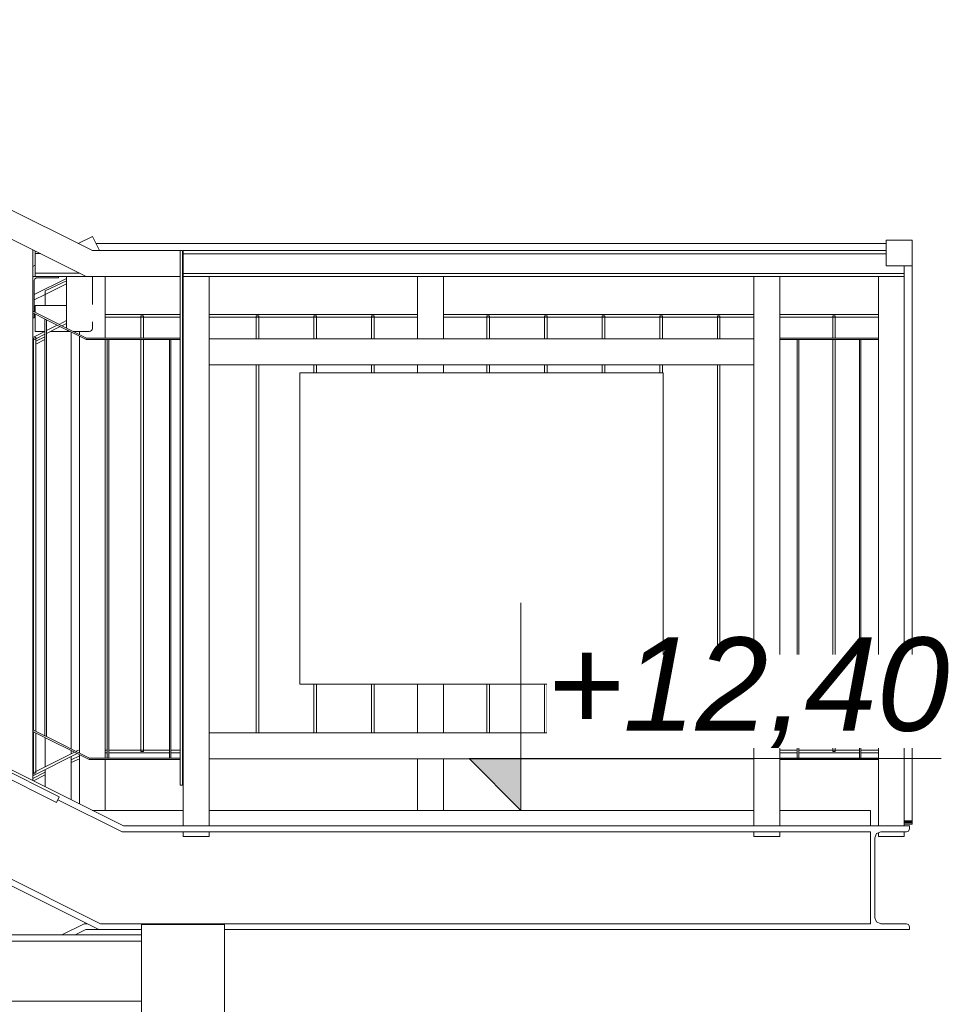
# Model space of a CAD drawing. Header units: centimetres. Extents: x -1103 to 10505, y -997 to 1780.
# Tile 102 of 102: x 10320 to 10498, y 781 to 971. Entities that reach past the tile are written whole.
import ezdxf

# ---------------------------------------------------------------- set-up
doc = ezdxf.new("R2010")
doc.units = ezdxf.units.CM
doc.header["$LTSCALE"] = 0.1
doc.header["$MEASUREMENT"] = 0
doc.linetypes.add('Wipeout_Contour', pattern=[1000, 0, -1000])
for name, color, linetype in [('2_barierki.ISTN', 7, 'Continuous'), ('2_kładka_IFC.K_IR', 7, 'Continuous'), ('2_lądowisko_IFC.ISTN', 7, 'Continuous'), ('3_lądowisko.K_IR', 7, 'Continuous'), ('5_wymiary.K_IR', 7, 'Continuous')]:
    doc.layers.add(name, color=color, linetype=linetype)
doc.styles.add('GENERATED_STYLE_3', font='txt')

# ---------------------------------------------------------------- blocks, each defined once
blk = doc.blocks.new('ElemPrzekroju_731_2', base_point=(10358.23, -421.51))
at = {"layer": '2_lądowisko_IFC.ISTN', "color": 252, "linetype": 'Continuous', "lineweight": 9}
for p, q in [((10340.1, 815.49), (10088.63, 941.22)), ((10335.38, 795.49), (10066.81, 929.77)), ((10335.65, 796.64), (10068.06, 930.43)), ((10339.82, 814.34), (10327.43, 820.54)), ((10334.1, 818.49), (10351.61, 818.49)), ((10356.61, 818.49), (10461.61, 818.49)), ((10466.61, 818.49), (10484.1, 818.49)), ((10484.1, 815.49), (10484.1, 818.49)), ((10340.1, 815.49), (10484.1, 815.49)), ((10491.6, 815.49), (10484.1, 815.49)), ((10491.42, 814.51), (10491.6, 814.94)), ((10491.6, 814.94), (10491.6, 815.49)), ((10339.82, 814.34), (10484.1, 814.34)), ((10484.1, 814.34), (10484.1, 796.64)), ((10484.95, 813.19), (10485.28, 814)), ((10484.95, 797.79), (10484.95, 813.19)), ((10485.28, 814), (10486.1, 814.34)), ((10486.1, 814.34), (10491, 814.34)), ((10491, 814.34), (10491.42, 814.51)), ((10485.28, 796.97), (10484.95, 797.79)), ((10332.55, 796.64), (10328.25, 794.49)), ((10332.55, 796.64), (10333.08, 796.64)), ((10335.65, 796.64), (10484.1, 796.64)), ((10343.6, 796.49), (10343.6, 108.73)), ((10359.6, 796.49), (10343.6, 796.49)), ((10359.6, 796.49), (10359.6, 106.25)), ((10486.1, 796.64), (10485.28, 796.97)), ((10491, 796.64), (10486.1, 796.64)), ((10491.42, 796.46), (10491, 796.64)), ((10491.6, 796.04), (10491.42, 796.46)), ((10491.6, 795.49), (10491.6, 796.04)), ((9824.6, 794.49), (10343.6, 794.49)), ((10332.82, 795.49), (10330.82, 794.49)), ((10332.82, 795.49), (10335.38, 795.49)), ((10335.38, 795.49), (10343.6, 795.49)), ((10359.6, 795.49), (10484.1, 795.49)), ((10484.1, 795.49), (10491.6, 795.49)), ((9824.6, 793.29), (10343.6, 793.29)), ((9824.6, 781.69), (10343.6, 781.69))]:
    blk.add_line(p, q, dxfattribs=at)
blk = doc.blocks.new('ElemPrzekroju_872_2', base_point=(10358.23, -421.51))
at = {"layer": '2_barierki.ISTN', "color": 252, "linetype": 'Continuous', "lineweight": 0}
for p, q in [((10325.03, 918.01), (10329.11, 920.05)), ((10322.91, 916.95), (10325.03, 918.01)), ((10311.26, 911.13), (10317.61, 914.3)), ((10301.77, 906.38), (10310.96, 910.98)), ((10299.26, 905.13), (10301.77, 906.38)), ((10296.77, 903.88), (10298.96, 904.98)), ((10287.26, 899.13), (10296.77, 903.88)), ((10275.26, 893.13), (10286.96, 898.98)), ((10263.26, 887.13), (10274.96, 892.98)), ((10251.26, 881.13), (10262.96, 886.98)), ((10239.89, 875.44), (10250.96, 880.98)), ((10236.6, 873.8), (10239.53, 875.26)), ((10201.77, 856.38), (10207.68, 859.34)), ((10196.77, 853.88), (10201.77, 856.38)), ((10136.6, 823.8), (10196.77, 853.88)), ((10101.77, 806.38), (10131.6, 821.3)), ((10096.77, 803.88), (10101.77, 806.38)), ((10077.98, 794.49), (10096.77, 803.88)), ((10036.6, 773.8), (10049.98, 780.49)), ((10024.71, 767.85), (10031.6, 771.3)), ((10023.22, 767.5), (10024.71, 767.85)), ((10003.53, 762.85), (10007.14, 764.66)), ((10003.53, 762.85), (10007.1, 763.7))]:
    blk.add_line(p, q, dxfattribs=at)
blk = doc.blocks.new('ElemPrzekroju_873_2', base_point=(10358.23, -421.51))
at = {"layer": '2_barierki.ISTN', "color": 252, "linetype": 'Continuous', "lineweight": 0}
for p, q in [((10322.61, 824.67), (10325.03, 825.88)), ((10322.73, 824.17), (10325.03, 825.32)), ((10263.36, 794.49), (10296.77, 811.2)), ((10288.41, 807.57), (10296.77, 811.75)), ((10277.3, 802.02), (10287.91, 807.32)), ((10287.91, 807.32), (10288.41, 807.57)), ((10266.19, 796.46), (10276.8, 801.77)), ((10276.8, 801.77), (10277.3, 802.02)), ((10262.24, 794.49), (10265.69, 796.21)), ((10265.69, 796.21), (10266.19, 796.46)), ((10201.77, 763.7), (10231.6, 778.61)), ((10221.75, 774.24), (10231.6, 779.17)), ((10210.63, 768.68), (10221.25, 773.99)), ((10221.25, 773.99), (10221.75, 774.24)), ((10201.77, 764.25), (10210.13, 768.43)), ((10210.13, 768.43), (10210.63, 768.68)), ((10188.41, 757.57), (10196.77, 761.75)), ((10136.6, 731.11), (10196.77, 761.2)), ((10177.3, 752.02), (10187.91, 757.32)), ((10187.91, 757.32), (10188.41, 757.57)), ((10176.8, 751.77), (10177.3, 752.02)), ((10166.19, 746.46), (10176.8, 751.77)), ((10165.69, 746.21), (10166.19, 746.46)), ((10155.08, 740.91), (10165.69, 746.21)), ((10143.97, 735.35), (10154.58, 740.66)), ((10154.58, 740.66), (10155.08, 740.91)), ((10136.6, 731.67), (10143.47, 735.1)), ((10143.47, 735.1), (10143.97, 735.35)), ((10103.74, 714.68), (10131.6, 728.61)), ((10121.75, 724.24), (10131.6, 729.17)), ((10110.63, 718.68), (10121.25, 723.99)), ((10121.25, 723.99), (10121.75, 724.24)), ((10103.18, 714.96), (10110.13, 718.43)), ((10110.13, 718.43), (10110.63, 718.68)), ((10089.13, 707.93), (10095.66, 711.2)), ((10089.68, 707.65), (10096.22, 710.92)), ((10084.59, 705.66), (10086.97, 706.85)), ((10084.59, 705.1), (10087.53, 706.57)), ((10087.53, 707.13), (10087.91, 707.32)), ((10087.91, 707.32), (10088.41, 707.57)), ((10088.09, 706.85), (10089.13, 707.37)), ((10088.41, 707.57), (10088.57, 707.65)), ((10082.16, 704.45), (10084.09, 705.41)), ((10082.16, 703.89), (10084.09, 704.85)), ((10073.48, 699.55), (10081.66, 703.64)), ((10077.3, 702.02), (10081.66, 704.2)), ((10073.48, 700.11), (10076.8, 701.77)), ((10076.8, 701.77), (10077.3, 702.02)), ((10062.37, 693.99), (10068.3, 696.96)), ((10066.19, 696.46), (10068.3, 697.52)), ((10062.37, 694.55), (10065.69, 696.21)), ((10065.69, 696.21), (10066.19, 696.46)), ((10059.94, 693.34), (10061.87, 694.3)), ((10059.94, 692.78), (10061.87, 693.74)), ((10051.26, 688.44), (10059.44, 692.53)), ((10055.08, 690.91), (10059.44, 693.09)), ((10051.26, 689), (10054.58, 690.66)), ((10054.58, 690.66), (10055.08, 690.91)), ((10043.97, 685.35), (10048.32, 687.53)), ((10048.82, 687.78), (10050.76, 688.75)), ((10048.82, 687.22), (10050.76, 688.19)), ((10040.14, 682.88), (10048.32, 686.97)), ((10040.14, 683.44), (10043.47, 685.1)), ((10043.47, 685.1), (10043.97, 685.35)), ((10036.6, 681.67), (10037.21, 681.97)), ((10037.71, 682.22), (10039.64, 683.19)), ((10037.71, 681.67), (10039.64, 682.63)), ((10036.6, 681.11), (10037.21, 681.42)), ((10029.03, 677.88), (10031.6, 679.17)), ((10029.03, 677.33), (10031.6, 678.61)), ((10021.75, 674.24), (10026.1, 676.42)), ((10026.6, 676.67), (10028.53, 677.63)), ((10026.6, 676.11), (10028.53, 677.08)), ((10017.92, 671.77), (10026.1, 675.86)), ((10021.25, 673.99), (10021.75, 674.24)), ((10017.92, 672.33), (10021.25, 673.99)), ((10012.1, 669.42), (10014.99, 670.86)), ((10015.49, 671.11), (10017.42, 672.08)), ((10015.49, 670.55), (10017.42, 671.52)), ((10012.1, 668.86), (10014.99, 670.3))]:
    blk.add_line(p, q, dxfattribs=at)
blk = doc.blocks.new('ElemPrzekroju_874_2', base_point=(10358.23, -421.51))
at = {"layer": '2_barierki.ISTN', "color": 252, "linetype": 'Continuous', "lineweight": 0}
for p, q in [((10323.24, 908.99), (10324.96, 909.85)), ((10322.61, 908.67), (10322.74, 908.74)), ((10322.61, 908.11), (10322.74, 908.18)), ((10323.24, 908.43), (10324.96, 909.29)), ((10312.12, 903.43), (10317.61, 906.17)), ((10312.12, 902.87), (10317.61, 905.61)), ((10301.77, 898.25), (10310.96, 902.85)), ((10310.13, 901.88), (10310.63, 902.13)), ((10310.63, 902.13), (10310.96, 902.29)), ((10311.26, 903), (10311.62, 903.18)), ((10311.26, 902.44), (10311.62, 902.62)), ((10301.77, 897.7), (10310.13, 901.88)), ((10289.9, 892.32), (10296.77, 895.75)), ((10289.9, 891.76), (10296.77, 895.2)), ((10278.79, 886.76), (10286.96, 890.85)), ((10287.26, 891), (10289.4, 892.07)), ((10287.26, 890.44), (10287.91, 890.76)), ((10287.91, 890.76), (10288.41, 891.01)), ((10288.41, 891.01), (10289.4, 891.51)), ((10278.79, 886.2), (10286.96, 890.29)), ((10275.26, 885), (10278.29, 886.51)), ((10275.26, 884.44), (10276.8, 885.21)), ((10276.8, 885.21), (10277.3, 885.46)), ((10277.3, 885.46), (10278.29, 885.95)), ((10267.68, 881.21), (10274.96, 884.85)), ((10267.68, 880.65), (10274.96, 884.29)), ((10263.26, 879), (10267.18, 880.96)), ((10263.26, 878.44), (10265.69, 879.65)), ((10265.69, 879.65), (10266.19, 879.9)), ((10266.19, 879.9), (10267.18, 880.4)), ((10256.57, 875.65), (10262.96, 878.85)), ((10256.57, 875.09), (10262.96, 878.29)), ((10251.26, 873), (10256.07, 875.4)), ((10251.26, 872.44), (10254.58, 874.1)), ((10254.58, 874.1), (10255.08, 874.35)), ((10255.08, 874.35), (10256.07, 874.84)), ((10248.02, 871.38), (10250.96, 872.85)), ((10248.58, 871.1), (10250.96, 872.29)), ((10238.17, 866.45), (10244.96, 869.85)), ((10245.46, 870.1), (10247.66, 871.2)), ((10245.46, 869.54), (10248.22, 870.92)), ((10238.73, 866.17), (10243.47, 868.54)), ((10243.47, 868.54), (10243.97, 868.79)), ((10243.97, 868.79), (10244.96, 869.29)), ((10212.12, 853.43), (10215.81, 855.27)), ((10212.12, 852.87), (10216.37, 854.99)), ((10201.77, 848.25), (10211.62, 853.18)), ((10201.77, 847.7), (10210.13, 851.88)), ((10210.13, 851.88), (10210.63, 852.13)), ((10210.63, 852.13), (10211.62, 852.62)), ((10189.9, 842.32), (10196.77, 845.75)), ((10189.9, 841.76), (10196.77, 845.2)), ((10178.79, 836.76), (10189.4, 842.07)), ((10188.41, 841.01), (10189.4, 841.51)), ((10178.79, 836.2), (10187.91, 840.76)), ((10187.91, 840.76), (10188.41, 841.01)), ((10167.68, 831.21), (10178.29, 836.51)), ((10177.3, 835.46), (10178.29, 835.95)), ((10167.68, 830.65), (10176.8, 835.21)), ((10176.8, 835.21), (10177.3, 835.46)), ((10156.57, 825.65), (10167.18, 830.96)), ((10165.69, 829.65), (10166.19, 829.9)), ((10166.19, 829.9), (10167.18, 830.4)), ((10156.57, 825.09), (10165.69, 829.65)), ((10145.46, 820.1), (10156.07, 825.4)), ((10154.58, 824.1), (10155.08, 824.35)), ((10155.08, 824.35), (10156.07, 824.84)), ((10145.46, 819.54), (10154.58, 824.1)), ((10136.6, 815.67), (10144.96, 819.85)), ((10136.6, 815.11), (10143.47, 818.54)), ((10143.47, 818.54), (10143.97, 818.79)), ((10143.97, 818.79), (10144.96, 819.29)), ((10123.24, 808.99), (10131.6, 813.17)), ((10123.24, 808.43), (10131.6, 812.61)), ((10112.12, 803.43), (10122.74, 808.74)), ((10112.12, 802.87), (10121.25, 807.43)), ((10121.25, 807.43), (10121.75, 807.68)), ((10121.75, 807.68), (10122.74, 808.18)), ((10101.77, 798.25), (10111.62, 803.18)), ((10101.77, 797.7), (10110.13, 801.88)), ((10110.13, 801.88), (10110.63, 802.13)), ((10110.63, 802.13), (10111.62, 802.62)), ((10094.24, 794.49), (10096.77, 795.75)), ((10095.36, 794.49), (10096.77, 795.2)), ((10056.57, 775.65), (10066.24, 780.49)), ((10056.57, 775.09), (10065.69, 779.65)), ((10065.69, 779.65), (10066.19, 779.9)), ((10066.19, 779.9), (10067.18, 780.4)), ((10045.46, 770.1), (10056.07, 775.4)), ((10055.08, 774.35), (10056.07, 774.84)), ((10045.46, 769.54), (10054.58, 774.1)), ((10054.58, 774.1), (10055.08, 774.35)), ((10036.6, 765.67), (10044.96, 769.85)), ((10043.97, 768.79), (10044.96, 769.29)), ((10036.6, 765.11), (10043.47, 768.54)), ((10043.47, 768.54), (10043.97, 768.79)), ((10023.24, 758.99), (10031.6, 763.17)), ((10023.24, 758.43), (10031.6, 762.61)), ((10018.88, 756.81), (10022.74, 758.74)), ((10021.75, 757.68), (10022.74, 758.18)), ((10019.44, 756.53), (10021.25, 757.43)), ((10021.25, 757.43), (10021.75, 757.68)), ((10012.12, 752.87), (10012.22, 752.92)), ((10012.22, 752.92), (10012.22, 752.92))]:
    blk.add_line(p, q, dxfattribs=at)
blk = doc.blocks.new('ElemPrzekroju_875_2', base_point=(10358.23, -421.51))
at = {"layer": '2_barierki.ISTN', "color": 252, "linetype": 'Continuous', "lineweight": 0}
for p, q in [((10334.75, 927.85), (10487.1, 927.85)), ((10492.1, 923.4), (10492.1, 927.85)), ((10492.1, 922.85), (10492.1, 923.4)), ((10351.51, 922.85), (10351.61, 922.85))]:
    blk.add_line(p, q, dxfattribs=at)
blk = doc.blocks.new('ElemPrzekroju_903_2', base_point=(10358.23, -421.51))
at = {"layer": '2_barierki.ISTN', "color": 252, "linetype": 'Continuous', "lineweight": 0}
for p, q in [((10331.39, 927.8), (10334.1, 929.17)), ((10334.1, 929.17), (10335.46, 926.45)), ((10322.61, 923.38), (10323.11, 923.63)), ((10322.91, 917.96), (10329.11, 921.07)), ((10314.05, 919.07), (10317.61, 920.86)), ((10299.26, 911.62), (10310.96, 917.51)), ((10311.26, 917.67), (10313.69, 918.89)), ((10311.26, 912.11), (10317.61, 915.29)), ((10299.26, 906.08), (10310.96, 911.95)), ((10287.26, 905.58), (10298.96, 911.47)), ((10287.26, 900.06), (10298.96, 905.93)), ((10275.26, 899.54), (10286.96, 905.43)), ((10263.26, 893.5), (10274.96, 899.39)), ((10275.26, 894.03), (10286.96, 899.91)), ((10251.26, 887.45), (10262.96, 893.34)), ((10263.26, 888.01), (10274.96, 893.88)), ((10239.26, 881.41), (10250.96, 887.3)), ((10251.26, 881.98), (10262.96, 887.86)), ((10233.63, 878.57), (10238.96, 881.26)), ((10239.26, 875.96), (10250.96, 881.83)), ((10232.61, 878.06), (10233.27, 878.4)), ((10223.81, 873.63), (10227.61, 875.54)), ((10236.6, 874.62), (10238.7, 875.68)), ((10066.64, 794.49), (10201.53, 862.41)), ((10136.6, 824.42), (10206.91, 859.72)), ((10076.97, 794.49), (10131.6, 821.91)), ((10011.88, 766.92), (10038.83, 780.49)), ((10036.6, 774.22), (10049.09, 780.49)), ((10013.92, 762.83), (10031.6, 771.71))]:
    blk.add_line(p, q, dxfattribs=at)
blk = doc.blocks.new('ElemPrzekroju_904_2', base_point=(10358.23, -421.51))
at = {"layer": '2_barierki.ISTN', "color": 252, "linetype": 'Continuous', "lineweight": 0}
for p, q in [((10330.97, 829.88), (10331.6, 830.19)), ((10322.61, 825.14), (10331.19, 829.43)), ((10323.24, 826.01), (10330.64, 829.71)), ((10331.53, 829.6), (10331.6, 829.64)), ((10322.61, 825.7), (10322.74, 825.76)), ((10322.74, 825.76), (10323.24, 826.01)), ((10261.3, 794.49), (10299.34, 813.51)), ((10289.9, 809.35), (10298.78, 813.79)), ((10278.79, 803.79), (10289.4, 809.1)), ((10289.4, 809.1), (10289.9, 809.35)), ((10267.68, 798.24), (10278.29, 803.54)), ((10278.29, 803.54), (10278.79, 803.79)), ((10260.18, 794.49), (10267.18, 797.99)), ((10267.18, 797.99), (10267.68, 798.24)), ((10136.6, 732.14), (10231.6, 779.64)), ((10223.24, 776.01), (10231.6, 780.19)), ((10212.12, 770.46), (10222.74, 775.76)), ((10222.74, 775.76), (10223.24, 776.01)), ((10201.01, 764.9), (10211.62, 770.21)), ((10211.62, 770.21), (10212.12, 770.46)), ((10189.9, 759.35), (10200.51, 764.65)), ((10200.51, 764.65), (10201.01, 764.9)), ((10178.79, 753.79), (10189.4, 759.1)), ((10189.4, 759.1), (10189.9, 759.35)), ((10167.68, 748.24), (10178.29, 753.54)), ((10178.29, 753.54), (10178.79, 753.79)), ((10167.18, 747.99), (10167.68, 748.24)), ((10156.57, 742.68), (10167.18, 747.99)), ((10156.07, 742.43), (10156.57, 742.68)), ((10145.46, 737.13), (10156.07, 742.43)), ((10136.6, 732.69), (10144.96, 736.88)), ((10144.96, 736.88), (10145.46, 737.13)), ((10102.71, 715.19), (10131.6, 729.64)), ((10123.24, 726.01), (10131.6, 730.19)), ((10112.12, 720.46), (10122.74, 725.76)), ((10122.74, 725.76), (10123.24, 726.01)), ((10102.15, 715.47), (10111.62, 720.21)), ((10111.62, 720.21), (10112.12, 720.46)), ((10088.66, 708.17), (10095.19, 711.43)), ((10089.9, 709.35), (10094.63, 711.71)), ((10088.1, 708.44), (10089.4, 709.1)), ((10089.4, 709.1), (10089.9, 709.35)), ((10082.16, 705.48), (10084.09, 706.44)), ((10084.59, 706.69), (10085.94, 707.37)), ((10084.59, 706.13), (10086.5, 707.09)), ((10086.5, 707.65), (10087.54, 708.17)), ((10087.06, 707.37), (10088.1, 707.89)), ((10073.48, 700.58), (10081.66, 704.67)), ((10078.79, 703.79), (10081.66, 705.23)), ((10082.16, 704.92), (10084.09, 705.88)), ((10073.48, 701.14), (10078.29, 703.54)), ((10078.29, 703.54), (10078.79, 703.79)), ((10062.37, 695.58), (10067.18, 697.99)), ((10062.37, 695.02), (10068.3, 697.99)), ((10067.18, 697.99), (10067.68, 698.24)), ((10067.68, 698.24), (10068.3, 698.54)), ((10059.94, 694.36), (10061.87, 695.33)), ((10051.26, 689.47), (10059.44, 693.56)), ((10056.57, 692.68), (10059.44, 694.11)), ((10059.94, 693.81), (10061.87, 694.77)), ((10051.26, 690.02), (10056.07, 692.43)), ((10056.07, 692.43), (10056.57, 692.68)), ((10048.82, 688.81), (10050.76, 689.77)), ((10040.14, 683.91), (10048.32, 688)), ((10045.46, 687.13), (10048.32, 688.56)), ((10048.82, 688.25), (10050.76, 689.22)), ((10040.14, 684.47), (10044.96, 686.88)), ((10044.96, 686.88), (10045.46, 687.13)), ((10037.71, 683.25), (10039.64, 684.22)), ((10037.71, 682.69), (10039.64, 683.66)), ((10036.6, 682.69), (10037.21, 683)), ((10036.6, 682.14), (10037.21, 682.44)), ((10029.03, 678.91), (10031.6, 680.19)), ((10026.6, 677.7), (10028.53, 678.66)), ((10026.6, 677.14), (10028.53, 678.1)), ((10029.03, 678.35), (10031.6, 679.64)), ((10017.92, 672.8), (10026.1, 676.89)), ((10023.24, 676.01), (10026.1, 677.45)), ((10017.92, 673.36), (10022.74, 675.76)), ((10022.74, 675.76), (10023.24, 676.01)), ((10015.49, 672.14), (10017.42, 673.11)), ((10015.49, 671.58), (10017.42, 672.55)), ((10012.1, 669.89), (10014.99, 671.33)), ((10012.1, 670.44), (10012.12, 670.46)), ((10012.12, 670.46), (10014.99, 671.89))]:
    blk.add_line(p, q, dxfattribs=at)
blk = doc.blocks.new('ElemPrzekroju_905_2', base_point=(10358.23, -421.51))
at = {"layer": '2_barierki.ISTN', "color": 252, "linetype": 'Continuous', "lineweight": 0}
for p, q in [((10325.26, 911.03), (10327.34, 912.07)), ((10325.26, 910.47), (10327.9, 911.79)), ((10327.68, 912.23), (10329.11, 912.95)), ((10328.23, 911.95), (10329.11, 912.39)), ((10322.61, 909.7), (10324.96, 910.88)), ((10323.24, 909.46), (10324.96, 910.32)), ((10322.61, 909.14), (10322.74, 909.21)), ((10322.74, 909.21), (10323.24, 909.46)), ((10311.26, 904.03), (10317.61, 907.2)), ((10312.12, 903.9), (10317.61, 906.64)), ((10299.26, 898.03), (10310.96, 903.88)), ((10301.01, 898.34), (10310.96, 903.32)), ((10311.26, 903.47), (10311.62, 903.65)), ((10311.62, 903.65), (10312.12, 903.9)), ((10300.51, 898.09), (10301.01, 898.34)), ((10287.26, 892.03), (10298.96, 897.88)), ((10289.9, 892.79), (10298.96, 897.32)), ((10299.26, 897.47), (10300.51, 898.09)), ((10287.26, 891.47), (10289.4, 892.54)), ((10289.4, 892.54), (10289.9, 892.79)), ((10275.26, 886.03), (10286.96, 891.88)), ((10278.79, 887.23), (10286.96, 891.32)), ((10275.26, 885.47), (10278.29, 886.98)), ((10278.29, 886.98), (10278.79, 887.23)), ((10263.26, 880.03), (10274.96, 885.88)), ((10267.68, 881.68), (10274.96, 885.32)), ((10263.26, 879.47), (10267.18, 881.43)), ((10267.18, 881.43), (10267.68, 881.68)), ((10251.26, 874.03), (10262.96, 879.88)), ((10256.57, 876.12), (10262.96, 879.32)), ((10251.26, 873.47), (10256.07, 875.87)), ((10256.07, 875.87), (10256.57, 876.12)), ((10246.99, 871.89), (10250.96, 873.88)), ((10237.14, 866.97), (10246.64, 871.71)), ((10247.55, 871.61), (10250.96, 873.32)), ((10237.7, 866.69), (10244.96, 870.32)), ((10244.96, 870.32), (10245.46, 870.57)), ((10245.46, 870.57), (10247.19, 871.43)), ((10136.6, 816.69), (10214.78, 855.79)), ((10212.12, 853.9), (10215.34, 855.51)), ((10201.01, 848.34), (10211.62, 853.65)), ((10211.62, 853.65), (10212.12, 853.9)), ((10189.9, 842.79), (10200.51, 848.09)), ((10200.51, 848.09), (10201.01, 848.34)), ((10178.79, 837.23), (10189.4, 842.54)), ((10189.4, 842.54), (10189.9, 842.79)), ((10167.68, 831.68), (10178.29, 836.98)), ((10178.29, 836.98), (10178.79, 837.23)), ((10156.57, 826.12), (10167.18, 831.43)), ((10167.18, 831.43), (10167.68, 831.68)), ((10156.07, 825.87), (10156.57, 826.12)), ((10145.46, 820.57), (10156.07, 825.87)), ((10144.96, 820.32), (10145.46, 820.57)), ((10136.6, 816.14), (10144.96, 820.32)), ((10092.18, 794.49), (10131.6, 814.19)), ((10123.24, 809.46), (10131.6, 813.64)), ((10112.12, 803.9), (10122.74, 809.21)), ((10122.74, 809.21), (10123.24, 809.46)), ((10101.01, 798.34), (10111.62, 803.65)), ((10111.62, 803.65), (10112.12, 803.9)), ((10093.3, 794.49), (10100.51, 798.09)), ((10100.51, 798.09), (10101.01, 798.34)), ((10036.6, 766.69), (10064.18, 780.49)), ((10056.57, 776.12), (10065.3, 780.49)), ((10045.46, 770.57), (10056.07, 775.87)), ((10056.07, 775.87), (10056.57, 776.12)), ((10036.6, 766.14), (10044.96, 770.32)), ((10044.96, 770.32), (10045.46, 770.57)), ((10017.85, 757.32), (10031.6, 764.19)), ((10023.24, 759.46), (10031.6, 763.64)), ((10018.41, 757.04), (10022.74, 759.21)), ((10022.74, 759.21), (10023.24, 759.46))]:
    blk.add_line(p, q, dxfattribs=at)
blk = doc.blocks.new('ElemPrzekroju_906_2', base_point=(10358.23, -421.51))
at = {"layer": '2_barierki.ISTN', "color": 252, "linetype": 'Continuous', "lineweight": 0}
for p, q in [((10330.03, 828.27), (10331.6, 828.99)), ((10330.03, 827.72), (10331.6, 828.44))]:
    blk.add_line(p, q, dxfattribs=at)
blk = doc.blocks.new('ElemPrzekroju_1024_2', base_point=(10358.23, -421.51))
at = {"layer": '3_lądowisko.K_IR', "color": 7, "linetype": 'Continuous', "lineweight": 15}
for p, q in [((10374.1, 902.85), (10444.1, 902.85)), ((10374.1, 842.85), (10374.1, 902.85)), ((10444.1, 842.85), (10444.1, 902.85)), ((10374.1, 842.85), (10444.1, 842.85))]:
    blk.add_line(p, q, dxfattribs=at)
blk = doc.blocks.new('ElemPrzekroju_1098_2', base_point=(10358.23, -421.51))
at = {"layer": '2_barierki.ISTN', "color": 252, "linetype": 'Continuous', "lineweight": 0}
for p, q in [((10336.6, 830.1), (10336.96, 830.1)), ((10337.26, 830.1), (10343.47, 830.1)), ((10343.47, 830.1), (10343.97, 830.1)), ((10343.97, 830.1), (10348.96, 830.1)), ((10349.26, 830.1), (10351.01, 830.1)), ((10351.51, 830.1), (10351.61, 830.1)), ((10466.61, 830.1), (10469.96, 830.1)), ((10470.26, 830.1), (10476.8, 830.1)), ((10476.8, 830.1), (10477.3, 830.1)), ((10477.3, 830.1), (10481.96, 830.1)), ((10482.26, 830.1), (10485.61, 830.1)), ((10336.6, 829.6), (10336.96, 829.6)), ((10337.26, 829.6), (10348.96, 829.6)), ((10349.26, 829.6), (10351.01, 829.6)), ((10351.51, 829.6), (10351.61, 829.6)), ((10466.61, 829.6), (10469.96, 829.6)), ((10470.26, 829.6), (10481.96, 829.6)), ((10482.26, 829.6), (10485.61, 829.6))]:
    blk.add_line(p, q, dxfattribs=at)
blk = doc.blocks.new('ElemPrzekroju_1099_2', base_point=(10358.23, -421.51))
at = {"layer": '2_barierki.ISTN', "color": 252, "linetype": 'Continuous', "lineweight": 0}
for p, q in [((10336.6, 914.1), (10351.01, 914.1)), ((10336.6, 913.6), (10343.47, 913.6)), ((10343.47, 913.6), (10343.97, 913.6)), ((10343.97, 913.6), (10351.01, 913.6)), ((10351.51, 914.1), (10351.61, 914.1)), ((10351.51, 913.6), (10351.61, 913.6)), ((10356.61, 914.1), (10396.77, 914.1)), ((10356.61, 913.6), (10365.69, 913.6)), ((10365.69, 913.6), (10366.19, 913.6)), ((10366.19, 913.6), (10376.8, 913.6)), ((10376.8, 913.6), (10377.3, 913.6)), ((10377.3, 913.6), (10387.91, 913.6)), ((10387.91, 913.6), (10388.41, 913.6)), ((10388.41, 913.6), (10396.77, 913.6)), ((10401.77, 914.1), (10461.61, 914.1)), ((10401.77, 913.6), (10410.13, 913.6)), ((10410.13, 913.6), (10410.63, 913.6)), ((10410.63, 913.6), (10421.25, 913.6)), ((10421.25, 913.6), (10421.75, 913.6)), ((10421.75, 913.6), (10432.36, 913.6)), ((10432.36, 913.6), (10432.86, 913.6)), ((10432.86, 913.6), (10443.47, 913.6)), ((10443.47, 913.6), (10443.97, 913.6)), ((10443.97, 913.6), (10454.58, 913.6)), ((10454.58, 913.6), (10455.08, 913.6)), ((10455.08, 913.6), (10461.61, 913.6)), ((10466.61, 914.1), (10485.61, 914.1)), ((10466.61, 913.6), (10476.8, 913.6)), ((10476.8, 913.6), (10477.3, 913.6)), ((10477.3, 913.6), (10485.61, 913.6))]:
    blk.add_line(p, q, dxfattribs=at)
blk = doc.blocks.new('ElemPrzekroju_1106_2', base_point=(10358.23, -421.51))
at = {"layer": '2_barierki.ISTN', "color": 252, "linetype": 'Continuous', "lineweight": 0}
blk.add_line((10492.1, 922.84), (10492.1, 923.49), dxfattribs=at)
blk = doc.blocks.new('ElemPrzekroju_1137_2', base_point=(10358.23, -421.51))
at = {"layer": '2_barierki.ISTN', "color": 252, "linetype": 'Continuous', "lineweight": 0}
for p, q in [((10487.1, 928.49), (10487.1, 923.49)), ((10492.1, 928.49), (10487.1, 928.49)), ((10492.1, 923.49), (10492.1, 928.49)), ((10487.1, 923.49), (10492.1, 923.49))]:
    blk.add_line(p, q, dxfattribs=at)
blk = doc.blocks.new('ElemPrzekroju_1138_2', base_point=(10358.23, -421.51))
at = {"layer": '2_kładka_IFC.K_IR', "color": 7, "linetype": 'Continuous', "lineweight": 15}
for p, q in [((10334.1, 926.44), (10245.02, 970.99)), ((10322.61, 932.21), (10245.06, 970.99)), ((10322.61, 932.21), (10322.59, 932.2)), ((10322.61, 932.21), (10322.61, 932.21)), ((10322.61, 932.21), (10322.61, 932.19)), ((10322.61, 932.19), (10322.61, 932.19)), ((10322.61, 926.6), (10317.61, 929.1)), ((10322.61, 926.6), (10322.61, 921.47)), ((10332.92, 921.44), (10322.61, 926.6)), ((10322.61, 926.6), (10322.61, 824.23)), ((10323.11, 926.35), (10323.11, 926.35)), ((10323.11, 926.29), (10323.11, 926.35)), ((10323.11, 925.87), (10323.11, 926.29)), ((10324.08, 925.87), (10323.11, 925.87)), ((10323.11, 922.07), (10323.11, 925.87)), ((10334.11, 926.47), (10334.06, 926.47)), ((10351.01, 926.44), (10334.1, 926.44)), ((10334.11, 926.45), (10334.11, 926.47)), ((10351.01, 921.44), (10351.01, 926.44)), ((10351.01, 926.44), (10351.51, 926.44)), ((10351.51, 926.45), (10351.51, 926.45)), ((10351.51, 926.44), (10351.51, 823.34)), ((10351.61, 926.27), (10351.61, 926.44)), ((10487.1, 926.44), (10351.61, 926.44)), ((10351.61, 925.84), (10351.61, 926.27)), ((10351.61, 922.04), (10351.61, 925.84)), ((10487.1, 925.84), (10351.61, 925.84)), ((10490.61, 922.04), (10490.61, 923.49)), ((10323.11, 921.47), (10322.61, 921.47)), ((10322.61, 921.47), (10327.61, 921.47)), ((10322.61, 914.77), (10322.61, 921.47)), ((10323.04, 921.03), (10322.91, 920.72)), ((10323.36, 921.17), (10323.04, 921.03)), ((10331.68, 922.07), (10323.11, 922.07)), ((10323.11, 921.64), (10323.11, 922.07)), ((10323.11, 921.47), (10323.11, 921.64)), ((10327.61, 921.17), (10323.36, 921.17)), ((10332.88, 921.47), (10327.61, 921.47)), ((10327.61, 921.47), (10327.61, 921.47)), ((10327.61, 921.47), (10327.61, 921.17)), ((10329.11, 911.52), (10329.11, 921.47)), ((10351.01, 921.44), (10332.92, 921.44)), ((10334.11, 916.08), (10334.11, 921.44)), ((10351.01, 921.44), (10351.01, 823.34)), ((10351.61, 921.62), (10351.61, 922.04)), ((10490.61, 922.04), (10351.61, 922.04)), ((10351.61, 921.44), (10351.61, 921.62)), ((10351.61, 921.44), (10351.61, 815.49)), ((10356.61, 921.44), (10351.61, 921.44)), ((10356.61, 921.44), (10356.61, 909.45)), ((10356.61, 921.44), (10356.61, 921.44)), ((10461.61, 921.44), (10356.61, 921.44)), ((10461.61, 921.44), (10461.61, 909.45)), ((10466.61, 921.44), (10461.61, 921.44)), ((10466.61, 921.44), (10466.61, 815.49)), ((10466.61, 921.44), (10466.61, 921.44)), ((10485.61, 921.44), (10466.61, 921.44)), ((10485.61, 921.44), (10485.61, 815.49)), ((10490.61, 921.44), (10485.61, 921.44)), ((10490.61, 921.62), (10490.61, 922.04)), ((10490.61, 921.44), (10490.61, 921.62)), ((10490.61, 921.44), (10490.61, 815.49)), ((10490.61, 921.44), (10490.61, 921.44)), ((10322.91, 920.72), (10322.91, 920.72)), ((10322.91, 920.72), (10322.91, 914.62)), ((10323.11, 915.84), (10323.11, 915.84)), ((10323.11, 915.84), (10323.11, 915.84)), ((10323.11, 915.24), (10323.11, 915.84)), ((10329.11, 915.84), (10323.11, 915.84)), ((10332.95, 909.59), (10322.61, 914.77)), ((10322.61, 914.43), (10322.61, 824.23)), ((10322.61, 913.47), (10322.61, 914.43)), ((10325.11, 913.18), (10322.61, 914.43)), ((10322.91, 913.47), (10322.61, 913.47)), ((10322.91, 914.62), (10322.91, 914.62)), ((10322.91, 914.28), (10322.91, 913.47)), ((10323.11, 914.52), (10323.11, 915.24)), ((10323.11, 914.18), (10323.11, 914.18)), ((10323.11, 911.44), (10323.11, 914.18)), ((10324.96, 913.18), (10324.96, 832.89)), ((10324.96, 913.18), (10325.11, 913.18)), ((10325.26, 913.11), (10325.11, 913.18)), ((10325.26, 913.11), (10325.26, 832.81)), ((10332.88, 909.29), (10325.26, 913.11)), ((10334.11, 911.44), (10334.11, 912.73)), ((10334.11, 912.73), (10334.11, 911.44)), ((10323.11, 910.84), (10323.11, 911.44)), ((10324.89, 910.84), (10323.11, 910.84)), ((10329.71, 910.84), (10326.01, 910.84)), ((10329.21, 911.13), (10329.29, 911.02)), ((10329.29, 911.02), (10329.48, 910.89)), ((10329.48, 910.89), (10329.71, 910.84)), ((10329.79, 910.84), (10329.71, 910.84)), ((10333.51, 910.84), (10330.46, 910.84)), ((10333.51, 910.84), (10333.74, 910.89)), ((10333.74, 910.89), (10333.93, 911.02)), ((10333.93, 911.02), (10333.94, 911.03)), ((10333.94, 911.03), (10334.07, 911.21)), ((10333.94, 911.03), (10333.94, 911.02)), ((10334.07, 911.21), (10334.11, 911.43)), ((10334.11, 911.43), (10334.11, 911.44)), ((10334.11, 911.44), (10334.11, 911.43)), ((10332.88, 909.29), (10332.92, 909.44)), ((10332.92, 909.29), (10332.92, 909.44)), ((10332.92, 909.29), (10336.96, 909.29)), ((10332.95, 909.59), (10351.01, 909.59)), ((10336.96, 909.29), (10336.96, 828.59)), ((10336.96, 909.29), (10337.26, 909.29)), ((10337.26, 909.29), (10337.26, 828.59)), ((10337.26, 909.29), (10348.96, 909.29)), ((10348.96, 909.29), (10349.26, 909.29)), ((10348.96, 909.29), (10348.96, 828.59)), ((10349.26, 909.29), (10349.26, 828.59)), ((10349.26, 909.29), (10351.01, 909.29)), ((10356.61, 904.45), (10356.61, 909.45)), ((10461.61, 909.45), (10356.61, 909.45)), ((10461.61, 904.45), (10461.61, 909.45)), ((10466.61, 909.59), (10485.61, 909.59)), ((10466.61, 909.29), (10469.96, 909.29)), ((10469.96, 909.29), (10469.96, 828.59)), ((10469.96, 909.29), (10470.26, 909.29)), ((10470.26, 909.29), (10470.26, 828.59)), ((10470.26, 909.29), (10481.96, 909.29)), ((10481.96, 909.29), (10481.96, 828.59)), ((10481.96, 909.29), (10482.26, 909.29)), ((10482.26, 909.29), (10482.26, 828.59)), ((10482.26, 909.29), (10485.61, 909.29)), ((10356.61, 904.45), (10356.61, 833.45)), ((10461.61, 904.45), (10356.61, 904.45)), ((10461.61, 904.45), (10461.61, 833.45)), ((10322.66, 834.04), (10322.66, 833.7)), ((10322.66, 834.04), (10324.96, 832.89)), ((10322.66, 833.7), (10333.47, 828.29)), ((10324.96, 832.89), (10325.11, 832.81)), ((10325.11, 832.81), (10333.54, 828.59)), ((10325.11, 832.81), (10325.26, 832.81)), ((10356.61, 833.45), (10356.61, 828.45)), ((10356.61, 833.45), (10461.61, 833.45)), ((10461.61, 833.45), (10461.61, 828.45)), ((10312.51, 828.71), (10327.71, 821.11)), ((10333.47, 828.29), (10333.51, 828.44)), ((10333.51, 828.44), (10333.51, 828.29)), ((10351.01, 828.29), (10333.51, 828.29)), ((10336.96, 828.59), (10333.54, 828.59)), ((10337.26, 828.59), (10336.96, 828.59)), ((10348.96, 828.59), (10337.26, 828.59)), ((10349.26, 828.59), (10348.96, 828.59)), ((10351.01, 828.59), (10349.26, 828.59)), ((10356.61, 828.45), (10356.61, 815.49)), ((10356.61, 828.45), (10461.61, 828.45)), ((10461.61, 828.45), (10461.61, 815.49)), ((10469.96, 828.59), (10466.61, 828.59)), ((10485.61, 828.29), (10466.61, 828.29)), ((10470.26, 828.59), (10469.96, 828.59)), ((10481.96, 828.59), (10470.26, 828.59)), ((10482.26, 828.59), (10481.96, 828.59)), ((10485.61, 828.59), (10482.26, 828.59)), ((10311.97, 827.64), (10327.17, 820.04)), ((10351.01, 823.34), (10351.51, 823.34)), ((10327.17, 820.04), (10327.71, 821.11)), ((10351.61, 814.34), (10351.61, 813.44)), ((10356.61, 813.44), (10351.61, 813.44)), ((10356.61, 814.34), (10356.61, 813.44)), ((10461.61, 814.34), (10461.61, 813.44)), ((10466.61, 813.44), (10461.61, 813.44)), ((10466.61, 814.34), (10466.61, 813.44)), ((10485.61, 814.14), (10485.61, 813.44)), ((10490.61, 813.44), (10485.61, 813.44)), ((10490.61, 814.34), (10490.61, 813.44))]:
    blk.add_line(p, q, dxfattribs=at)
blk = doc.blocks.new('ElemPrzekroju_1503_2', base_point=(10358.23, -421.51))
at = {"layer": '2_barierki.ISTN', "color": 252, "linetype": 'Continuous', "lineweight": 0}
for p, q in [((10396.77, 909.45), (10396.77, 921.44)), ((10401.77, 909.45), (10401.77, 921.44)), ((10396.77, 902.85), (10396.77, 904.45)), ((10401.77, 902.85), (10401.77, 904.45)), ((10396.77, 833.45), (10396.77, 842.85)), ((10401.77, 833.45), (10401.77, 842.85)), ((10396.77, 818.49), (10396.77, 828.45)), ((10401.77, 818.49), (10401.77, 828.45))]:
    blk.add_line(p, q, dxfattribs=at)
blk = doc.blocks.new('ElemPrzekroju_1504_2', base_point=(10358.23, -421.51))
at = {"layer": '2_barierki.ISTN', "color": 252, "linetype": 'Continuous', "lineweight": 0}
for p, q in [((10343.47, 913.85), (10343.97, 913.85)), ((10343.47, 913.6), (10343.47, 913.85)), ((10343.47, 909.6), (10343.47, 913.6)), ((10343.97, 913.6), (10343.97, 913.85)), ((10343.97, 909.6), (10343.97, 913.6)), ((10343.47, 830.07), (10343.47, 909.29)), ((10343.97, 830.07), (10343.97, 909.29)), ((10343.47, 829.85), (10343.47, 830.07)), ((10343.47, 829.85), (10343.97, 829.85)), ((10343.97, 829.85), (10343.97, 830.07))]:
    blk.add_line(p, q, dxfattribs=at)
blk = doc.blocks.new('ElemPrzekroju_1505_2', base_point=(10358.23, -421.51))
at = {"layer": '2_barierki.ISTN', "color": 252, "linetype": 'Continuous', "lineweight": 0}
for p, q in [((10365.69, 913.85), (10366.19, 913.85)), ((10365.69, 913.6), (10365.69, 913.85)), ((10365.69, 909.45), (10365.69, 913.6)), ((10366.19, 913.6), (10366.19, 913.85)), ((10366.19, 909.45), (10366.19, 913.6)), ((10365.69, 833.45), (10365.69, 904.45)), ((10366.19, 833.45), (10366.19, 904.45))]:
    blk.add_line(p, q, dxfattribs=at)
blk = doc.blocks.new('ElemPrzekroju_1506_2', base_point=(10358.23, -421.51))
at = {"layer": '2_barierki.ISTN', "color": 252, "linetype": 'Continuous', "lineweight": 0}
for p, q in [((10376.8, 913.85), (10377.3, 913.85)), ((10376.8, 913.6), (10376.8, 913.85)), ((10376.8, 909.45), (10376.8, 913.6)), ((10377.3, 913.6), (10377.3, 913.85)), ((10377.3, 909.45), (10377.3, 913.6)), ((10376.8, 902.85), (10376.8, 904.45)), ((10377.3, 902.85), (10377.3, 904.45)), ((10376.8, 833.45), (10376.8, 842.85)), ((10377.3, 833.45), (10377.3, 842.85))]:
    blk.add_line(p, q, dxfattribs=at)
blk = doc.blocks.new('ElemPrzekroju_1507_2', base_point=(10358.23, -421.51))
at = {"layer": '2_barierki.ISTN', "color": 252, "linetype": 'Continuous', "lineweight": 0}
for p, q in [((10387.91, 913.85), (10388.41, 913.85)), ((10387.91, 913.6), (10387.91, 913.85)), ((10387.91, 909.45), (10387.91, 913.6)), ((10388.41, 913.6), (10388.41, 913.85)), ((10388.41, 909.45), (10388.41, 913.6)), ((10387.91, 902.85), (10387.91, 904.45)), ((10388.41, 902.85), (10388.41, 904.45)), ((10387.91, 833.45), (10387.91, 842.85)), ((10388.41, 833.45), (10388.41, 842.85))]:
    blk.add_line(p, q, dxfattribs=at)
blk = doc.blocks.new('ElemPrzekroju_1508_2', base_point=(10358.23, -421.51))
at = {"layer": '2_barierki.ISTN', "color": 252, "linetype": 'Continuous', "lineweight": 0}
for p, q in [((10410.13, 913.85), (10410.63, 913.85)), ((10410.13, 913.6), (10410.13, 913.85)), ((10410.13, 909.45), (10410.13, 913.6)), ((10410.63, 913.6), (10410.63, 913.85)), ((10410.63, 909.45), (10410.63, 913.6)), ((10410.13, 902.85), (10410.13, 904.45)), ((10410.63, 902.85), (10410.63, 904.45)), ((10410.13, 833.45), (10410.13, 842.85)), ((10410.63, 833.45), (10410.63, 842.85))]:
    blk.add_line(p, q, dxfattribs=at)
blk = doc.blocks.new('ElemPrzekroju_1509_2', base_point=(10358.23, -421.51))
at = {"layer": '2_barierki.ISTN', "color": 252, "linetype": 'Continuous', "lineweight": 0}
for p, q in [((10421.25, 913.85), (10421.75, 913.85)), ((10421.25, 913.82), (10421.25, 913.85)), ((10421.25, 913.6), (10421.25, 913.82)), ((10421.25, 909.45), (10421.25, 913.6)), ((10421.75, 913.82), (10421.75, 913.85)), ((10421.75, 913.6), (10421.75, 913.82)), ((10421.75, 909.45), (10421.75, 913.6)), ((10421.25, 902.85), (10421.25, 904.45)), ((10421.75, 902.85), (10421.75, 904.45)), ((10421.25, 833.45), (10421.25, 842.85)), ((10421.75, 833.45), (10421.75, 842.85))]:
    blk.add_line(p, q, dxfattribs=at)
blk = doc.blocks.new('ElemPrzekroju_1510_2', base_point=(10358.23, -421.51))
at = {"layer": '2_barierki.ISTN', "color": 252, "linetype": 'Continuous', "lineweight": 0}
for p, q in [((10432.36, 913.85), (10432.86, 913.85)), ((10432.36, 913.79), (10432.36, 913.85)), ((10432.36, 913.6), (10432.36, 913.79)), ((10432.36, 909.45), (10432.36, 913.6)), ((10432.86, 913.78), (10432.86, 913.85)), ((10432.86, 913.6), (10432.86, 913.78)), ((10432.86, 909.45), (10432.86, 913.6)), ((10432.36, 902.85), (10432.36, 904.45)), ((10432.86, 902.85), (10432.86, 904.45)), ((10432.36, 833.45), (10432.36, 842.85)), ((10432.86, 833.45), (10432.86, 842.85))]:
    blk.add_line(p, q, dxfattribs=at)
blk = doc.blocks.new('ElemPrzekroju_1511_2', base_point=(10358.23, -421.51))
at = {"layer": '2_barierki.ISTN', "color": 252, "linetype": 'Continuous', "lineweight": 0}
for p, q in [((10443.47, 913.85), (10443.97, 913.85)), ((10443.47, 913.75), (10443.47, 913.85)), ((10443.47, 913.6), (10443.47, 913.75)), ((10443.47, 909.45), (10443.47, 913.6)), ((10443.97, 913.75), (10443.97, 913.85)), ((10443.97, 913.6), (10443.97, 913.75)), ((10443.97, 909.45), (10443.97, 913.6)), ((10443.47, 902.85), (10443.47, 904.45)), ((10443.97, 902.85), (10443.97, 904.45)), ((10443.47, 833.45), (10443.47, 842.85)), ((10443.97, 833.45), (10443.97, 842.85))]:
    blk.add_line(p, q, dxfattribs=at)
blk = doc.blocks.new('ElemPrzekroju_1512_2', base_point=(10358.23, -421.51))
at = {"layer": '2_barierki.ISTN', "color": 252, "linetype": 'Continuous', "lineweight": 0}
for p, q in [((10454.58, 913.85), (10455.08, 913.85)), ((10454.58, 913.71), (10454.58, 913.85)), ((10454.58, 913.6), (10454.58, 913.71)), ((10454.58, 909.45), (10454.58, 913.6)), ((10455.08, 913.71), (10455.08, 913.85)), ((10455.08, 913.6), (10455.08, 913.71)), ((10455.08, 909.45), (10455.08, 913.6)), ((10454.58, 833.45), (10454.58, 904.45)), ((10455.08, 833.45), (10455.08, 904.45))]:
    blk.add_line(p, q, dxfattribs=at)
blk = doc.blocks.new('ElemPrzekroju_1513_2', base_point=(10358.23, -421.51))
at = {"layer": '2_barierki.ISTN', "color": 252, "linetype": 'Continuous', "lineweight": 0}
for p, q in [((10476.8, 913.85), (10477.3, 913.85)), ((10476.8, 913.64), (10476.8, 913.85)), ((10476.8, 913.6), (10476.8, 913.64)), ((10476.8, 909.6), (10476.8, 913.6)), ((10477.3, 913.64), (10477.3, 913.85)), ((10477.3, 913.6), (10477.3, 913.64)), ((10477.3, 909.6), (10477.3, 913.6)), ((10476.8, 829.85), (10476.8, 909.29)), ((10477.3, 829.85), (10477.3, 909.29)), ((10476.8, 829.85), (10477.3, 829.85))]:
    blk.add_line(p, q, dxfattribs=at)
blk = doc.blocks.new('ElemPrzekroju_1514_2', base_point=(10358.23, -421.51))
at = {"layer": '2_barierki.ISTN', "color": 252, "linetype": 'Continuous', "lineweight": 0}
for p, q in [((10490.61, 815.86), (10492.1, 815.86)), ((10492.1, 815.86), (10492.1, 816.07))]:
    blk.add_line(p, q, dxfattribs=at)
blk = doc.blocks.new('ElemPrzekroju_1515_2', base_point=(10358.23, -421.51))
at = {"layer": '2_barierki.ISTN', "color": 252, "linetype": 'Continuous', "lineweight": 0}
for p, q in [((10490.61, 816.07), (10492.1, 816.07)), ((10492.1, 816.07), (10492.1, 816.28))]:
    blk.add_line(p, q, dxfattribs=at)
blk = doc.blocks.new('ElemPrzekroju_1516_2', base_point=(10358.23, -421.51))
at = {"layer": '2_barierki.ISTN', "color": 252, "linetype": 'Continuous', "lineweight": 0}
for p, q in [((10490.61, 816.28), (10492.1, 816.28)), ((10492.1, 816.28), (10492.1, 816.48))]:
    blk.add_line(p, q, dxfattribs=at)
blk = doc.blocks.new('ElemPrzekroju_1537_2', base_point=(10358.23, -421.51))
at = {"layer": '2_barierki.ISTN', "color": 252, "linetype": 'Continuous', "lineweight": 0}
for p, q in [((10325.03, 918.66), (10329.11, 920.61)), ((10325.03, 918.01), (10325.03, 918.66)), ((10325.03, 915.84), (10325.03, 918.01)), ((10330.03, 830.35), (10330.03, 910.72)), ((10325.03, 826.91), (10325.03, 832.52)), ((10330.03, 829.41), (10330.03, 830.02)), ((10330.03, 820.52), (10330.03, 828.85)), ((10330.03, 828.85), (10330.03, 828.85)), ((10325.03, 823.02), (10325.03, 826.35))]:
    blk.add_line(p, q, dxfattribs=at)
blk = doc.blocks.new('ElemPrzekroju_1538_2', base_point=(10358.23, -421.51))
at = {"layer": '2_barierki.ISTN', "color": 252, "linetype": 'Continuous', "lineweight": 0}
for p, q in [((10492.1, 815.85), (10490.61, 815.85)), ((10490.61, 815.85), (10492.1, 815.85)), ((10492.1, 815.85), (10492.1, 815.86))]:
    blk.add_line(p, q, dxfattribs=at)
blk = doc.blocks.new('ElemPrzekroju_1539_2', base_point=(10358.23, -421.51))
at = {"layer": '2_barierki.ISTN', "color": 252, "linetype": 'Continuous', "lineweight": 0}
for p, q in [((10492.1, 816.49), (10492.1, 923.49)), ((10490.61, 816.49), (10492.1, 816.49)), ((10492.1, 816.48), (10490.61, 816.48)), ((10492.1, 816.49), (10492.1, 816.48))]:
    blk.add_line(p, q, dxfattribs=at)
blk = doc.blocks.new('ElemPrzekroju_1652_2', base_point=(10358.23, -421.51))
at = {"layer": '2_barierki.ISTN', "color": 252, "linetype": 'Continuous', "lineweight": 0}
for p, q in [((10322.74, 909.48), (10323.24, 909.73)), ((10323.24, 909.46), (10323.24, 909.73)), ((10322.74, 909.21), (10322.74, 909.48)), ((10322.74, 834), (10322.74, 909.21)), ((10323.24, 833.75), (10323.24, 909.46)), ((10322.74, 825.76), (10322.74, 833.66)), ((10323.24, 826.01), (10323.24, 833.41)), ((10322.74, 825.48), (10322.74, 825.76)), ((10322.74, 825.48), (10323.24, 825.73)), ((10323.24, 825.73), (10323.24, 826.01))]:
    blk.add_line(p, q, dxfattribs=at)
blk = doc.blocks.new('ElemPrzekroju_1658_2', base_point=(10358.23, -421.51))
at = {"layer": '2_barierki.ISTN', "color": 252, "linetype": 'Continuous', "lineweight": 0}
for p, q in [((10336.6, 909.6), (10336.6, 921.44)), ((10331.6, 910.27), (10331.6, 910.84)), ((10331.6, 829.57), (10331.6, 909.94)), ((10336.6, 828.6), (10336.6, 909.29)), ((10331.6, 819.74), (10331.6, 829.23)), ((10336.6, 818.49), (10336.6, 828.29))]:
    blk.add_line(p, q, dxfattribs=at)
blk = doc.blocks.new('Wymiary_10_2', base_point=(10416.71, -113.66))
at = {"layer": '5_wymiary.K_IR', "linetype": 'Continuous', "lineweight": 0}
blk.add_hatch(color=252, dxfattribs=at).paths.add_polyline_path([(10416.71, 818.49), (10416.71, 828.49), (10406.71, 828.49)])
at = {"layer": '5_wymiary.K_IR', "color": 252, "linetype": 'Continuous', "lineweight": 0}
for p, q in [((10416.71, 818.49), (10416.71, 858.49)), ((10416.71, 818.49), (10406.71, 828.49)), ((10406.71, 828.49), (10416.71, 828.49)), ((10416.71, 828.49), (10497.74, 828.49)), ((10416.71, 818.49), (10409.21, 818.49)), ((10416.71, 818.49), (10424.21, 818.49))]:
    blk.add_line(p, q, dxfattribs=at)
at = {"color": 254, "linetype": 'Wipeout_Contour', "lineweight": 0, "ltscale": 41973.438222}
blk.add_wipeout([(10421.71, 830.49), (10497.74, 830.49), (10497.74, 848.49), (10421.71, 848.49)], dxfattribs=at).dxf.layer = '5_wymiary.K_IR'
at = {"layer": '5_wymiary.K_IR', "color": 252, "lineweight": 0, "insert": (10421.71, 830.49), "char_height": 18, "attachment_point": 7, "style": 'GENERATED_STYLE_3'}
blk.add_mtext('\\A1;{\\pql;\\fArial|b0|i1|c238|p38;+12,40}', dxfattribs=at)

msp = doc.modelspace()

# ---------------------------------------------------------------- block references
at = {"layer": '2_barierki.ISTN', "lineweight": 0}
for name in ['ElemPrzekroju_903_2', 'ElemPrzekroju_875_2', 'ElemPrzekroju_1137_2', 'ElemPrzekroju_1539_2', 'ElemPrzekroju_1106_2', 'ElemPrzekroju_1658_2', 'ElemPrzekroju_1503_2', 'ElemPrzekroju_872_2', 'ElemPrzekroju_1537_2', 'ElemPrzekroju_1099_2', 'ElemPrzekroju_1504_2', 'ElemPrzekroju_1505_2', 'ElemPrzekroju_1506_2', 'ElemPrzekroju_1507_2', 'ElemPrzekroju_1508_2', 'ElemPrzekroju_1509_2', 'ElemPrzekroju_1510_2', 'ElemPrzekroju_1511_2', 'ElemPrzekroju_1512_2', 'ElemPrzekroju_1513_2', 'ElemPrzekroju_905_2', 'ElemPrzekroju_874_2', 'ElemPrzekroju_1652_2', 'ElemPrzekroju_904_2', 'ElemPrzekroju_1098_2', 'ElemPrzekroju_906_2', 'ElemPrzekroju_873_2', 'ElemPrzekroju_1516_2', 'ElemPrzekroju_1515_2', 'ElemPrzekroju_1514_2', 'ElemPrzekroju_1538_2']:
    msp.add_blockref(name, (10358.23, -421.51), dxfattribs=at)
at = {"layer": '2_kładka_IFC.K_IR', "lineweight": 0}
msp.add_blockref('ElemPrzekroju_1138_2', (10358.23, -421.51), dxfattribs=at)
at = {"layer": '2_lądowisko_IFC.ISTN', "lineweight": 0}
msp.add_blockref('ElemPrzekroju_731_2', (10358.23, -421.51), dxfattribs=at)
at = {"layer": '3_lądowisko.K_IR', "lineweight": 0}
msp.add_blockref('ElemPrzekroju_1024_2', (10358.23, -421.51), dxfattribs=at)

# ---------------------------------------------------------------- next in the draw order: block references
at = {"layer": '5_wymiary.K_IR', "color": 252, "linetype": 'Continuous', "lineweight": 0}
msp.add_blockref('Wymiary_10_2', (10416.71, -113.66), dxfattribs=at)

doc.saveas('drawing.dxf')
